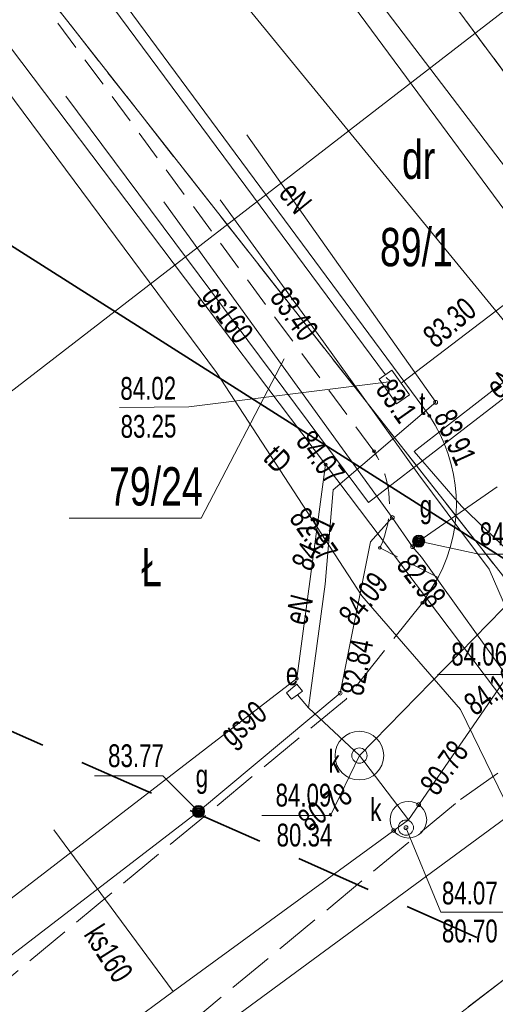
# Model space of a CAD drawing. Header units: metres. Extents: x -1013 to 1491425, y -5789533 to 1032.
# Tile 19 of 66: x -88 to -72, y 52 to 85. Entities that reach past the tile are written whole.
import ezdxf
from ezdxf.xclip import XClip

# ---------------------------------------------------------------- set-up
doc = ezdxf.new("R2010")
doc.units = ezdxf.units.M
doc.header["$MEASUREMENT"] = 0
doc.header["$XCLIPFRAME"] = 0
for name, pattern in [('2_KTCR02', [1.5, 1, -0.5]), ('2_KTJZ01', [2, 1.5, -0.5]), ('GUK', [2, 1.5, -0.5]), ('GUZ', [1, 0.5, -0.5]), ('Przerywana długa', [3.9, 2.5, -1.4])]:
    doc.linetypes.add(name, pattern=pattern)
doc.layers.add('700-L Mapa 1_500 dwg', color=7, linetype='Continuous')
doc.layers.add('708-L Opisy sytuacji 1_500 do legendy', color=7, linetype='Continuous')
for name, color, linetype, lineweight in [('703-L Płaszczyzny podejścia 2D3', 152, 'Continuous', 30), ('703-L Płaszczyzny podejścia 2D38', 171, 'Continuous', 35), ('708-L Opisy sytuacji 1_500 do legendy1', 7, 'Continuous', 13), ('708-L Opisy sytuacji 1_500 do legendy85', 1, 'Continuous', 25), ('GN.6640.3638.2023_9_Dzialki7', 9, 'Continuous', 18), ('GN.6640.3638.2023_9_Kontury90', 9, 'Continuous', 18), ('GN.6640.3638.2023_9_KTCR_L_17', 9, 'Continuous', 18), ('GN.6640.3638.2023_9_KTJZ_L_07', 9, 'Continuous', 18), ('GN.6640.3638.2023_9_KTKR_L_07', 9, 'Continuous', 18), ('GN.6640.3638.2023_9_Numery_dzialek7', 9, 'Continuous', 18), ('GN.6640.3638.2023_9_Numery_uzytkow7', 9, 'Continuous', 18), ('GN.6640.3638.2023_9_Punkty7', 9, 'Continuous', 18), ('GN.6640.3638.2023_9_RTPW_T_17', 9, 'Continuous', 18), ('GN.6640.3638.2023_9_SUBK_L_034', 9, 'Continuous', 18), ('GN.6640.3638.2023_9_SUOE_L_11', 9, 'Continuous', 18), ('GN.6640.3638.2023_9_SUPE_D_L_31', 9, 'Continuous', 18), ('GN.6640.3638.2023_9_SUPE_E_T_31', 9, 'Continuous', 18), ('GN.6640.3638.2023_9_SUPE_L_31', 9, 'Continuous', 18), ('GN.6640.3638.2023_9_SUPG_E_T_27', 9, 'Continuous', 18), ('GN.6640.3638.2023_9_SUPG_L_252', 9, 'Continuous', 18), ('GN.6640.3638.2023_9_SUPK_E_T_434', 9, 'Continuous', 18), ('GN.6640.3638.2023_9_SUPK_L_034', 9, 'Continuous', 18), ('GN.6640.3638.2023_9_SUPK_L_434', 9, 'Continuous', 18), ('GN.6640.3638.2023_9_SUPT_D_L_030', 9, 'Continuous', 18), ('GN.6640.3638.2023_9_SUPT_E_T_030', 9, 'Continuous', 18), ('GN.6640.3638.2023_9_SUPT_L_030', 9, 'Continuous', 18), ('GN.6640.3638.2023_9_SUPW_D_L_05', 9, 'Continuous', 18), ('GN.6640.3638.2023_9_SUTE_T_01', 9, 'Continuous', 18), ('GN.6640.3638.2023_9_SUTG_T_052', 9, 'Continuous', 18), ('GN.6640.3638.2023_9_SUTK_T_034', 9, 'Continuous', 18), ('GN.6640.3638.2023_9_SUTT_T_030', 9, 'Continuous', 18), ('GN.6640.3638.2023_9_SUTW_T_05', 9, 'Continuous', 18), ('GN.6640.3638.2023_9_SUUE_E_T_27', 9, 'Continuous', 18), ('GN.6640.3638.2023_9_SUUE_L_37', 9, 'Continuous', 18), ('GN.6640.3638.2023_9_SUUG_E_T_47', 9, 'Continuous', 18), ('GN.6640.3638.2023_9_SUUG_T_57', 9, 'Continuous', 18), ('GN.6640.3638.2023_9_SUUK_E_T_934', 9, 'Continuous', 18), ('GN.6640.3638.2023_9_SUUK_T_234', 9, 'Continuous', 18), ('GN.6640.3638.2023_9_SUUT_E_T_930', 9, 'Continuous', 18), ('GN.6640.3638.2023_9_Uzytki7', 9, 'Continuous', 18), ('GN.6640.3638.2023_9_ZAKRES_L_03', 9, 'Continuous', 18)]:
    doc.layers.add(name, color=color, linetype=linetype, lineweight=lineweight)
doc.styles.add('STYL_AUTOMATYCZNY_1', font='arial.ttf', dxfattribs={"width": 0.7})
doc.styles.add('STYL_AUTOMATYCZNY_2', font='arial.ttf')
doc.dimstyles.new('STYL_AUTOMATYCZNY__4', dxfattribs={"dimtxt": 1.25, "dimasz": 0.917874, "dimexe": 0.18, "dimexo": 0.04, "dimgap": 0, "dimtad": 1, "dimtih": 1, "dimtoh": 1, "dimzin": 0, "dimdsep": 46, "dimtxsty": 'STYL_AUTOMATYCZNY_2', "dimblk": 'ARROWHEAD_8', "dimblk1": 'ARROWHEAD_8', "dimblk2": 'ARROWHEAD_8', "dimcen": 0.09, "dimclrd": 7, "dimclre": 7, "dimclrt": 1, "dimazin": 0, "dimtfac": 1, "dimtdec": 4, "dimtmove": 2, "dimatfit": 3, "dimfxl": 1, "dimtolj": 1, "dimtzin": 0, "dimarcsym": 0})

# ---------------------------------------------------------------- blocks, each defined once
blk = doc.blocks.new('Rysunek_1_9', base_point=(-7447251.91, -5789835.327))
at = {"layer": 'GN.6640.3638.2023_9_Dzialki7', "color": 9, "linetype": 'Continuous', "lineweight": 18}
for p, q in [((-102.37, 105.383), (-65.22, 58.043)), ((-97.1, 95.853), (-77.51, 69.933)), ((-78.46, 62.893), (-77.51, 69.933)), ((-77.51, 69.933), (-67.27, 56.363)), ((-96.01, 49.393), (-78.46, 62.893)), ((-242.47, -78.347), (-67.27, 56.363))]:
    blk.add_line(p, q, dxfattribs=at)
at = {"layer": 'GN.6640.3638.2023_9_Kontury90', "color": 9, "linetype": 'GUK', "lineweight": 18}
for p, q in [((-65.22, 58.043), (-99.5, 101.723)), ((-242.47, -78.347), (-67.27, 56.363))]:
    blk.add_line(p, q, dxfattribs=at)
at = {"layer": 'GN.6640.3638.2023_9_KTCR_L_17', "color": 9, "linetype": '2_KTCR02', "lineweight": 18}
for p, q in [((-75.92, 70.373), (-103.19, 107.313)), ((-80.875, 95.359), (-66.855, 76.34)), ((-73.81, 66.223), (-75.73, 67.193))]:
    blk.add_line(p, q, dxfattribs=at)
blk.add_arc((-78.719, 68.61), 3.308, 334.6336, 32.205, dxfattribs=at)
at = {"layer": 'GN.6640.3638.2023_9_KTJZ_L_07', "color": 9, "linetype": 'Continuous', "lineweight": 18}
blk.add_line((-80.875, 95.359), (-66.855, 76.34), dxfattribs=at)
at = {"layer": 'GN.6640.3638.2023_9_KTJZ_L_07', "color": 9, "linetype": '2_KTJZ01', "lineweight": 18}
for p, q in [((-74.33, 65.383), (-76.84, 62.223)), ((-76.84, 62.223), (-115.42, 30.263)), ((-73.08, 58.923), (-70.01, 61.083)), ((-117.53, 22.123), (-73.08, 58.923))]:
    blk.add_line(p, q, dxfattribs=at)
at = {"layer": 'GN.6640.3638.2023_9_KTKR_L_07', "color": 9, "linetype": 'Continuous', "lineweight": 18}
for p, q in [((-100.86, 107.753), (-74.1, 71.533)), ((-67.85, 73.183), (-83.11, 93.853)), ((-74.33, 65.383), (-73.81, 66.223))]:
    blk.add_line(p, q, dxfattribs=at)
blk.add_arc((-78.378, 68.636), 5.167, 332.1524, 34.0997, dxfattribs=at)
at = {"layer": 'GN.6640.3638.2023_9_Numery_dzialek7', "color": 9, "linetype": 'Continuous', "lineweight": 18}
for p in [(-78.876, 73.407), (-85.937, 68.167)]:
    blk.add_line(p, (-81.605, 68.167), dxfattribs=at)
at = {"layer": 'GN.6640.3638.2023_9_Punkty7', "color": 9, "linetype": 'Continuous', "lineweight": 18}
for centre in [(-77.51, 69.933), (-78.46, 62.893)]:
    blk.add_circle(centre, 0.045, dxfattribs=at)
at = {"layer": 'GN.6640.3638.2023_9_RTPW_T_17', "color": 9, "linetype": 'Continuous', "lineweight": 18}
for centre in [(-74.1, 71.533), (-75.92, 70.373), (-75.73, 67.193), (-74.33, 65.383)]:
    blk.add_circle(centre, 0.045, dxfattribs=at)
at = {"layer": 'GN.6640.3638.2023_9_SUBK_L_034', "color": 9, "linetype": 'Continuous', "lineweight": 18}
for centre, radius in [((-76.4, 60.363), 0.801), ((-74.79, 58.253), 0.602)]:
    blk.add_circle(centre, radius, dxfattribs=at)
at = {"layer": 'GN.6640.3638.2023_9_SUOE_L_11', "color": 9, "linetype": 'Continuous', "lineweight": 18}
blk.add_line((-76.1, 68.683), (-66.35, 76.213), dxfattribs=at)
at = {"layer": 'GN.6640.3638.2023_9_SUPE_D_L_31', "color": 9, "linetype": 'Continuous', "lineweight": 18}
for p, q in [((-66.547, 76.637), (-74.604, 70.36)), ((-74.604, 70.36), (-73.04, 68.563)), ((-73.04, 68.563), (-67.987, 63.716))]:
    blk.add_line(p, q, dxfattribs=at)
at = {"layer": 'GN.6640.3638.2023_9_SUPE_L_31', "color": 9, "linetype": 'Continuous', "lineweight": 18}
for p, q in [((-86.05, 82.053), (-76.1, 68.683)), ((-73.89, 71.983), (-80.1, 80.783)), ((-76.1, 68.683), (-66.35, 76.213)), ((-77.26, 69.103), (-73.89, 71.983)), ((-77.52, 66.003), (-77.26, 69.103)), ((-78.07, 61.933), (-77.52, 66.003)), ((-78.07, 61.933), (-78.433, 62.365)), ((-76.4, 60.363), (-78.07, 61.933))]:
    blk.add_line(p, q, dxfattribs=at)
at = {"layer": 'GN.6640.3638.2023_9_SUPG_L_252', "color": 9, "linetype": 'Continuous', "lineweight": 18}
for p, q in [((-75.32, 68.193), (-82.83, 78.573)), ((-74.45, 67.413), (-71.87, 69.203)), ((-75.32, 68.193), (-76.04, 67.393)), ((-74.65, 67.233), (-75.32, 68.193)), ((-76.04, 67.393), (-77.03, 62.413)), ((-74.65, 67.233), (-74.45, 67.413)), ((-74.36, 66.883), (-74.65, 67.233)), ((-69.53, 60.143), (-74.36, 66.883)), ((-77.03, 62.413), (-81.69, 58.523)), ((-117.19, 31.223), (-81.69, 58.523))]:
    blk.add_line(p, q, dxfattribs=at)
at = {"layer": 'GN.6640.3638.2023_9_SUPK_L_034', "color": 9, "linetype": 'Continuous', "lineweight": 18}
blk.add_line((-101.47, 111.113), (-60.75, 61.356), dxfattribs=at)
at = {"layer": 'GN.6640.3638.2023_9_SUPK_L_434', "color": 9, "linetype": 'Continuous', "lineweight": 18}
for p, q in [((-65.54, 71.713), (-98.16, 114.693)), ((-74.79, 58.253), (-65.54, 71.713)), ((-70.11, 66.813), (-76.4, 60.363)), ((-76.4, 60.363), (-74.79, 58.253)), ((-74.79, 58.253), (-82.52, 52.603)), ((-82.52, 52.603), (-86.45, 57.923)), ((-82.52, 52.603), (-104.32, 36.653))]:
    blk.add_line(p, q, dxfattribs=at)
at = {"layer": 'GN.6640.3638.2023_9_SUPT_D_L_030', "color": 9, "linetype": 'Continuous', "lineweight": 18}
for p, q in [((-81.093, 72.964), (-91.977, 87.599)), ((-76.32, 65.613), (-81.093, 72.964)), ((-75.38, 72.664), (-75.521, 72.793)), ((-75.38, 72.664), (-75.35, 72.665)), ((-73.074, 61.88), (-76.32, 65.613)), ((-70.943, 57.484), (-73.074, 61.88))]:
    blk.add_line(p, q, dxfattribs=at)
at = {"layer": 'GN.6640.3638.2023_9_SUPT_L_030', "color": 9, "linetype": 'Continuous', "lineweight": 18}
for p, q in [((-87.315, 88.782), (-75.542, 72.883)), ((-75.03, 72.607), (-68.415, 77.664)), ((-75.751, 72.742), (-75.333, 73.035)), ((-75.333, 73.035), (-74.757, 72.229)), ((-75.175, 71.936), (-75.751, 72.742)), ((-74.757, 72.229), (-75.175, 71.936))]:
    blk.add_line(p, q, dxfattribs=at)
at = {"layer": 'GN.6640.3638.2023_9_SUPW_D_L_05', "color": 9, "linetype": 'Continuous', "lineweight": 18}
for p, q in [((-77.58, 73.969), (-80.973, 78.646)), ((-74.449, 69.591), (-77.58, 73.969)), ((-72.137, 66.497), (-74.449, 69.591)), ((-69.75, 60.973), (-72.137, 66.497)), ((-70.22, 59.323), (-92.274, 43.103))]:
    blk.add_line(p, q, dxfattribs=at)
at = {"layer": 'GN.6640.3638.2023_9_SUTE_T_01', "color": 9, "linetype": 'Continuous', "lineweight": 18}
blk.add_circle((-73.89, 71.983), 0.0625, dxfattribs=at)
at = {"layer": 'GN.6640.3638.2023_9_SUTG_T_052', "color": 9, "linetype": 'Continuous', "lineweight": 18}
for p, q in [((-74.45, 67.413), (-72.475, 66.99)), ((-72.475, 66.99), (-70.358, 66.99)), ((-85.113, 59.692), (-82.86, 59.692)), ((-81.69, 58.523), (-82.86, 59.692))]:
    blk.add_line(p, q, dxfattribs=at)
for centre in [(-75.32, 68.193), (-74.65, 67.233), (-77.03, 62.413)]:
    blk.add_circle(centre, 0.0625, dxfattribs=at)
at = {"layer": 'GN.6640.3638.2023_9_SUTK_T_034', "color": 9, "linetype": 'Continuous', "lineweight": 18}
for p, q in [((-76.4, 60.363), (-77.354, 58.396)), ((-79.607, 58.396), (-77.354, 58.396)), ((-74.87, 57.993), (-73.718, 55.218)), ((-73.718, 55.218), (-71.438, 55.218))]:
    blk.add_line(p, q, dxfattribs=at)
for centre in [(-74.449, 58.749), (-74.87, 57.993), (-75.276, 57.898)]:
    blk.add_circle(centre, 0.0625, dxfattribs=at)
at = {"layer": 'GN.6640.3638.2023_9_SUTT_T_030', "color": 9, "linetype": 'Continuous', "lineweight": 18}
for p in [(-75.35, 72.665), (-84.285, 71.812)]:
    blk.add_line(p, (-82.005, 71.828), dxfattribs=at)
at = {"layer": 'GN.6640.3638.2023_9_SUTW_T_05', "color": 9, "linetype": 'Continuous', "lineweight": 18}
blk.add_line((-73.832, 63.033), (-71.58, 63.033), dxfattribs=at)
at = {"layer": 'GN.6640.3638.2023_9_SUUE_L_37', "color": 9, "linetype": 'Continuous', "lineweight": 18}
for p, q in [((-78.801, 62.431), (-78.46, 62.713)), ((-78.46, 62.713), (-78.27, 62.483)), ((-78.63, 62.223), (-78.801, 62.431)), ((-78.27, 62.483), (-78.63, 62.223))]:
    blk.add_line(p, q, dxfattribs=at)
at = {"layer": 'GN.6640.3638.2023_9_SUUG_T_57', "color": 9, "linetype": 'Continuous', "lineweight": 18}
for centre, radius in [((-74.45, 67.413), 0.2), ((-74.45, 67.413), 0.175), ((-74.45, 67.413), 0.15), ((-74.45, 67.413), 0.125), ((-74.45, 67.413), 0.1), ((-74.45, 67.413), 0.075), ((-74.45, 67.413), 0.05), ((-74.45, 67.413), 0.025), ((-74.45, 67.413), 0.00715), ((-81.69, 58.523), 0.2), ((-81.69, 58.523), 0.175), ((-81.69, 58.523), 0.15), ((-81.69, 58.523), 0.125), ((-81.69, 58.523), 0.1), ((-81.69, 58.523), 0.075), ((-81.69, 58.523), 0.05), ((-81.69, 58.523), 0.025), ((-81.69, 58.523), 0.00715)]:
    blk.add_circle(centre, radius, dxfattribs=at)
at = {"layer": 'GN.6640.3638.2023_9_SUUK_T_234', "color": 9, "linetype": 'Continuous', "lineweight": 18}
for centre in [(-76.4, 60.363), (-74.87, 57.993)]:
    blk.add_circle(centre, 0.25, dxfattribs=at)
at = {"layer": 'GN.6640.3638.2023_9_Uzytki7', "color": 9, "linetype": 'GUZ', "lineweight": 18}
for p, q in [((-65.22, 58.043), (-99.5, 101.723)), ((-242.47, -78.347), (-67.27, 56.363))]:
    blk.add_line(p, q, dxfattribs=at)
at = {"layer": 'GN.6640.3638.2023_9_ZAKRES_L_03', "color": 9, "linetype": 'Continuous', "lineweight": 18}
blk.add_line((-51.77, 100.203), (-159.09, 17.333), dxfattribs=at)
at = {"layer": 'GN.6640.3638.2023_9_Numery_dzialek7', "color": 9, "linetype": 'Continuous', "lineweight": 18, "char_height": 1.26, "attachment_point": 1, "style": 'STYL_AUTOMATYCZNY_1'}
for s, insert in [('\\A1;{\\pql;\\fArial|b0|i0|c238|p0;\\W0.700000;89/1}', (-75.725, 77.716)), ('\\A1;{\\pql;\\fArial|b0|i0|c238|p0;\\W0.700000;79/24}', (-84.632, 69.847))]:
    blk.add_mtext(s, dxfattribs=dict(at, insert=insert))
at = {"layer": 'GN.6640.3638.2023_9_Numery_uzytkow7', "color": 9, "linetype": 'Continuous', "lineweight": 18, "char_height": 1.26, "attachment_point": 1, "style": 'STYL_AUTOMATYCZNY_1'}
for s, insert in [('\\A1;{\\pql;\\fArial|b0|i0|c238|p0;\\W0.700000;dr}', (-75.001, 80.591)), ('\\A1;{\\pql;\\fArial|b0|i0|c238|p0;\\W0.700000;Ł}', (-83.574, 67.194))]:
    blk.add_mtext(s, dxfattribs=dict(at, insert=insert))
at = {"layer": 'GN.6640.3638.2023_9_RTPW_T_17', "color": 9, "linetype": 'Continuous', "lineweight": 18, "char_height": 0.75, "style": 'STYL_AUTOMATYCZNY_1'}
for s, insert, attachment_point, rotation in [('\\A1;{\\pql;\\fArial|b0|i0|c238|p0;\\W0.700000;83.91}', (-73.978, 71.515), 7, 294.2277), ('\\A1;{\\pql;\\fArial|b0|i0|c238|p0;\\W0.700000;84.07}', (-78.528, 70.687), 7, 306.4332), ('\\A1;{\\pql;\\fArial|b0|i0|c238|p0;\\W0.700000;84.21}', (-77.98, 66.376), 7, 64.0787), ('\\A1;{\\pql;\\fArial|b0|i0|c238|p0;\\W0.700000;84.09}', (-77.136, 65.033), 1, 51.543), ('\\A1;{\\pql;\\fArial|b0|i0|c238|p0;\\W0.700000;84.16}', (-72.602, 61.636), 7, 35.127)]:
    blk.add_mtext(s, dxfattribs=dict(at, insert=insert, attachment_point=attachment_point, rotation=rotation))
at = {"layer": 'GN.6640.3638.2023_9_SUPE_E_T_31', "color": 9, "linetype": 'Continuous', "lineweight": 18, "char_height": 0.75, "style": 'STYL_AUTOMATYCZNY_1'}
for insert, attachment_point, rotation in [((-79.094, 78.83), 7, 309.0939), ((-72.069, 72.348), 4, 37.6792), ((-78.141, 64.61), 7, 75.2197)]:
    blk.add_mtext('\\A1;{\\pql;\\fArial|b0|i0|c238|p0;\\W0.700000;eN}', dxfattribs=dict(at, insert=insert, attachment_point=attachment_point, rotation=rotation))
at = {"layer": 'GN.6640.3638.2023_9_SUPG_E_T_27', "color": 9, "linetype": 'Continuous', "lineweight": 18, "char_height": 0.75, "attachment_point": 7, "style": 'STYL_AUTOMATYCZNY_1'}
for s, insert, rotation in [('\\A1;{\\pql;\\fArial|b0|i0|c238|p0;\\W0.700000;gs160}', (-81.803, 75.327), 306.1571), ('\\A1;{\\pql;\\fArial|b0|i0|c238|p0;\\W0.700000;gs90}', (-80.449, 60.449), 39.8539)]:
    blk.add_mtext(s, dxfattribs=dict(at, insert=insert, rotation=rotation))
at = {"layer": 'GN.6640.3638.2023_9_SUPK_E_T_434', "color": 9, "linetype": 'Continuous', "lineweight": 18, "insert": (-85.169, 54.678), "char_height": 0.75, "attachment_point": 4, "rotation": 302.346, "style": 'STYL_AUTOMATYCZNY_1'}
blk.add_mtext('\\A1;{\\pql;\\fArial|b0|i0|c238|p0;\\W0.700000;ks160}', dxfattribs=at)
at = {"layer": 'GN.6640.3638.2023_9_SUPT_E_T_030', "color": 9, "linetype": 'Continuous', "lineweight": 18, "insert": (-79.608, 70.105), "char_height": 0.75, "attachment_point": 7, "rotation": 315, "style": 'STYL_AUTOMATYCZNY_1'}
blk.add_mtext('\\A1;{\\pql;\\fArial|b0|i0|c238|p0;\\W0.700000;tD}', dxfattribs=at)
at = {"layer": 'GN.6640.3638.2023_9_SUTE_T_01', "color": 9, "linetype": 'Continuous', "lineweight": 18, "insert": (-75.903, 72.388), "char_height": 0.75, "attachment_point": 7, "rotation": 305.2564, "style": 'STYL_AUTOMATYCZNY_1'}
blk.add_mtext('\\A1;{\\pql;\\fArial|b0|i0|c238|p0;\\W0.700000;83.1}', dxfattribs=at)
at = {"layer": 'GN.6640.3638.2023_9_SUTG_T_052', "color": 9, "linetype": 'Continuous', "lineweight": 18, "char_height": 0.75, "attachment_point": 1, "style": 'STYL_AUTOMATYCZNY_1'}
for s, insert, rotation in [('\\A1;{\\pql;\\fArial|b0|i0|c238|p0;\\W0.700000;82.97}', (-78.118, 68.598), 304.9025), ('\\A1;{\\pql;\\fArial|b0|i0|c238|p0;\\W0.700000;82.98}', (-74.618, 67.068), 307.321), ('\\A1;{\\pql;\\fArial|b0|i0|c238|p0;\\W0.700000;82.84}', (-77.024, 62.442), 78.948)]:
    blk.add_mtext(s, dxfattribs=dict(at, insert=insert, rotation=rotation))
at = {"layer": 'GN.6640.3638.2023_9_SUTG_T_052', "color": 9, "linetype": 'Continuous', "lineweight": 18, "char_height": 0.75, "attachment_point": 7, "style": 'STYL_AUTOMATYCZNY_1'}
for s, insert in [('\\A1;{\\pql;\\fArial|b0|i0|c238|p0;\\W0.700000;84.16}', (-72.446, 67.27)), ('\\A1;{\\pql;\\fArial|b0|i0|c238|p0;\\W0.700000;83.77}', (-84.662, 59.972))]:
    blk.add_mtext(s, dxfattribs=dict(at, insert=insert))
at = {"layer": 'GN.6640.3638.2023_9_SUTK_T_034', "color": 9, "linetype": 'Continuous', "lineweight": 18, "char_height": 0.75, "attachment_point": 4, "style": 'STYL_AUTOMATYCZNY_1'}
for insert, rotation in [((-74.146, 59.215), 54.441), ((-78.274, 58.124), 36.1638)]:
    blk.add_mtext('\\A1;{\\pql;\\fArial|b0|i0|c238|p0;\\W0.700000;80.78}', dxfattribs=dict(at, insert=insert, rotation=rotation))
at = {"layer": 'GN.6640.3638.2023_9_SUTK_T_034', "color": 9, "linetype": 'Continuous', "lineweight": 18, "char_height": 0.75, "style": 'STYL_AUTOMATYCZNY_1'}
for s, insert, attachment_point in [('\\A1;{\\pql;\\fArial|b0|i0|c238|p0;\\W0.700000;84.09}', (-79.156, 58.676), 7), ('\\A1;{\\pql;\\fArial|b0|i0|c238|p0;\\W0.700000;80.34}', (-79.123, 58.124), 1), ('\\A1;{\\pql;\\fArial|b0|i0|c238|p0;\\W0.700000;84.07}', (-73.688, 56.218), 1), ('\\A1;{\\pql;\\fArial|b0|i0|c238|p0;\\W0.700000;80.70}', (-73.688, 54.968), 1)]:
    blk.add_mtext(s, dxfattribs=dict(at, insert=insert, attachment_point=attachment_point))
at = {"layer": 'GN.6640.3638.2023_9_SUTT_T_030', "color": 9, "linetype": 'Continuous', "lineweight": 18, "char_height": 0.75, "style": 'STYL_AUTOMATYCZNY_1'}
for s, insert, attachment_point, rotation in [('\\A1;{\\pql;\\fArial|b0|i0|c238|p0;\\W0.700000;83.40}', (-79.381, 75.419), 7, 305.3926), ('\\A1;{\\pql;\\fArial|b0|i0|c238|p0;\\W0.700000;83.30}', (-73.889, 73.72), 7, 40.212), ('\\A1;{\\pql;\\fArial|b0|i0|c238|p0;\\W0.700000;84.02}', (-84.262, 72.812), 1, 0.4031), ('\\A1;{\\pql;\\fArial|b0|i0|c238|p0;\\W0.700000;83.25}', (-84.253, 71.562), 1, 0.4031)]:
    blk.add_mtext(s, dxfattribs=dict(at, insert=insert, attachment_point=attachment_point, rotation=rotation))
at = {"layer": 'GN.6640.3638.2023_9_SUTW_T_05', "color": 9, "linetype": 'Continuous', "lineweight": 18, "insert": (-73.381, 63.313), "char_height": 0.75, "attachment_point": 7, "style": 'STYL_AUTOMATYCZNY_1'}
blk.add_mtext('\\A1;{\\pql;\\fArial|b0|i0|c238|p0;\\W0.700000;84.06}', dxfattribs=at)
at = {"layer": 'GN.6640.3638.2023_9_SUUE_E_T_27', "color": 9, "linetype": 'Continuous', "lineweight": 18, "insert": (-78.817, 62.668), "char_height": 0.75, "attachment_point": 7, "style": 'STYL_AUTOMATYCZNY_1'}
blk.add_mtext('\\A1;{\\pql;\\fArial|b0|i0|c238|p0;\\W0.700000;e}', dxfattribs=at)
at = {"layer": 'GN.6640.3638.2023_9_SUUG_E_T_47', "color": 9, "linetype": 'Continuous', "lineweight": 18, "char_height": 0.75, "attachment_point": 7, "style": 'STYL_AUTOMATYCZNY_1'}
for insert in [(-74.417, 67.964), (-81.782, 59.096)]:
    blk.add_mtext('\\A1;{\\pql;\\fArial|b0|i0|c238|p0;\\W0.700000;g}', dxfattribs=dict(at, insert=insert))
at = {"layer": 'GN.6640.3638.2023_9_SUUK_E_T_934', "color": 9, "linetype": 'Continuous', "lineweight": 18, "char_height": 0.75, "attachment_point": 1, "style": 'STYL_AUTOMATYCZNY_1'}
for insert in [(-77.412, 60.55), (-76.042, 58.964)]:
    blk.add_mtext('\\A1;{\\pql;\\fArial|b0|i0|c238|p0;\\W0.700000;k}', dxfattribs=dict(at, insert=insert))
at = {"layer": 'GN.6640.3638.2023_9_SUUT_E_T_930', "color": 9, "linetype": 'Continuous', "lineweight": 18, "insert": (-74.435, 72.321), "char_height": 0.75, "attachment_point": 1, "rotation": 0.4031, "style": 'STYL_AUTOMATYCZNY_1'}
blk.add_mtext('\\A1;{\\pql;\\fArial|b0|i0|c238|p0;\\W0.700000;t}', dxfattribs=at)
blk = doc.blocks.new('*D19')
at = {"layer": '708-L Opisy sytuacji 1_500 do legendy1', "color": 7, "linetype": 'Continuous', "lineweight": 13}
for p, q in [((-54.056, 9.769), (-54.692, 9.519)), ((-54.056, 9.769), (-53.806, 9.133)), ((-56.012, 4.287), (-56.346, 4.883)), ((-56.012, 4.287), (-55.416, 4.621))]:
    blk.add_line(p, q, dxfattribs=at)
blk.add_arc((-18.286, -6.082), 39.124, 156.1008, 164.6316, dxfattribs=at)
at = {"layer": '708-L Opisy sytuacji 1_500 do legendy85', "color": 1, "lineweight": 25, "insert": (-63.896, 7.107), "char_height": 1.25, "attachment_point": 7, "style": 'STYL_AUTOMATYCZNY_2'}
blk.add_mtext('\\A1;{\\pql;\\fArial|b0|i0|c238|p0;\\W1.000000;8,53°/15%}', dxfattribs=at)
blk = doc.blocks.new('ARROWHEAD_8')
at = {"color": 0, "linetype": 'Continuous', "lineweight": 0}
blk.add_line((0, 0), (-1, 0), dxfattribs=at)
at = {"color": 0, "linetype": 'Continuous', "lineweight": 0, "flags": 128}
blk.add_lwpolyline([(-0.525, 0.525), (0, 0), (-0.525, -0.525)], dxfattribs=at)
blk = doc.blocks.new('*D20')
at = {"layer": '708-L Opisy sytuacji 1_500 do legendy1', "color": 7, "linetype": 'Continuous', "lineweight": 13}
for p, q in [((-37.665, 45.247), (-38.331, 45.094)), ((-37.665, 45.247), (-37.512, 44.581)), ((-40.399, 40.14), (-40.641, 40.779)), ((-40.399, 40.14), (-39.761, 40.382))]:
    blk.add_line(p, q, dxfattribs=at)
blk.add_arc((-4.796, 24.363), 38.943, 147.57, 156.1008, dxfattribs=at)
at = {"layer": '708-L Opisy sytuacji 1_500 do legendy85', "color": 1, "lineweight": 25, "insert": (-47.207, 44.208), "char_height": 1.25, "attachment_point": 7, "style": 'STYL_AUTOMATYCZNY_2'}
blk.add_mtext('\\A1;{\\pql;\\fArial|b0|i0|c238|p0;\\W1.000000;8,53°/15%}', dxfattribs=at)

msp = doc.modelspace()

# ---------------------------------------------------------------- linework, layer by layer
at = {"layer": '703-L Płaszczyzny podejścia 2D3', "color": 152, "linetype": 'Continuous', "lineweight": 30}
msp.add_circle((8.227, 10.355), 1021.659, dxfattribs=at)
at = {"layer": '703-L Płaszczyzny podejścia 2D38', "color": 171, "linetype": 'Continuous', "lineweight": 35}
msp.add_line((-4.796, 24.363), (-336.803, 235.305), dxfattribs=at)
at = {"layer": '703-L Płaszczyzny podejścia 2D38', "color": 171, "linetype": 'Przerywana długa', "lineweight": 35}
msp.add_line((-4.796, 24.363), (-360.443, 181.958), dxfattribs=at)

# ---------------------------------------------------------------- block references
at = {"layer": '700-L Mapa 1_500 dwg', "color": 52, "linetype": 'Continuous', "lineweight": 25}
ref = msp.add_blockref('Rysunek_1_9', (-7447251.91, -5789835.327), dxfattribs=at)
XClip(ref).set_block_clipping_path([(-263.024729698, -194.3328058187), (268.520270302, 207.6028993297)])

# ---------------------------------------------------------------- dimensions: what is measured, and where the dimension line sits
at = {"layer": '708-L Opisy sytuacji 1_500 do legendy', "color": 7, "linetype": 'Continuous', "lineweight": 13}
for base, center, p1, p2, picture, middle in [((-39.127, 42.745), (-4.796, 24.363), (-336.803, 235.305), (-360.443, 181.958), '*D20', (-43.239, 44.833)), ((-55.136, 7.064), (-18.286, -6.082), (-397.573, 98.166), (-373.933, 151.513), '*D19', (-59.928, 7.732))]:
    dim = msp.add_angular_dim_3p(base=base, center=center, p1=p1, p2=p2, text='8,53°/15%', dimstyle='STYL_AUTOMATYCZNY__4', dxfattribs=at)
    dim.commit()
    dim.dimension.update_dxf_attribs({"geometry": picture, "text_midpoint": middle, "dimtype": 165})

doc.saveas('drawing.dxf')
